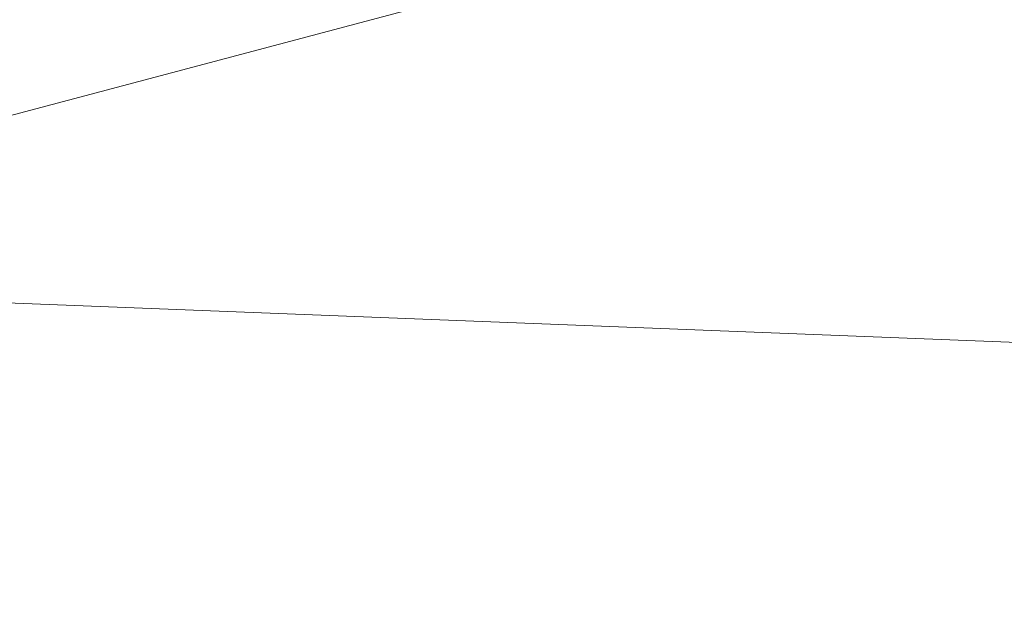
# Model space of a CAD drawing. Header units: millimetres. Extents: x -25.5 to 58.1, y -24 to 24.
# Tile 204 of 256: x -14.3598 to -14.3507, y -14.72273 to -14.71715. Entities that reach past the tile are written whole.
import ezdxf

# ---------------------------------------------------------------- set-up
doc = ezdxf.new("R2010")
doc.units = ezdxf.units.MM
doc.layers.add('1', color=7, linetype='CONTINUOUS', true_color=0xffffff)

msp = doc.modelspace()

# ---------------------------------------------------------------- linework, layer by layer
at = {"layer": '1', "color": 11, "linetype": 'Continuous', "lineweight": 13}
msp.add_open_spline([(-16.96, -15.66, 26.3058191), (-16.96, -15.7492522, 26.3739574), (-16.9509806, -15.8410498, 26.436111), (-16.9098136, -16.0306426, 26.5458973), (-16.8772514, -16.1284692, 26.5932232), (-16.7856222, -16.3188921, 26.6632952), (-16.7253856, -16.4131135, 26.686371), (-16.5828877, -16.5822281, 26.7016356), (-16.4984391, -16.6594768, 26.6938941), (-16.31988, -16.7853855, 26.6498296), (-16.2242057, -16.8355959, 26.6134099), (-16.0344217, -16.9090646, 26.5207845), (-15.9393309, -16.9329652, 26.4642764), (-15.7572474, -16.9596188, 26.3401221), (-15.6680899, -16.9627264, 26.2710302), (-15.4991318, -16.9527811, 26.1260675), (-15.4193497, -16.9399281, 26.0503915), (-15.1915671, -16.8827364, 25.8153436), (-15.054858, -16.8193174, 25.6472215), (-14.8185829, -16.6611147, 25.3096995), (-14.7164805, -16.5651752, 25.1372615), (-14.5454964, -16.3437053, 24.7904805), (-14.4783023, -16.2208426, 24.6200211), (-14.3838769, -15.9471649, 24.2866253), (-14.3563986, -15.7945744, 24.121756), (-14.3623613, -15.5459587, 23.8990217), (-14.3724383, -15.4585743, 23.8279718), (-14.4133957, -15.2800459, 23.7019885), (-14.4447266, -15.1869871, 23.645717), (-14.5344813, -15.0013361, 23.5598758), (-14.5939424, -14.9078338, 23.5304815), (-14.7363308, -14.7385512, 23.5114653), (-14.8207829, -14.661314, 23.5219892), (-14.9970468, -14.5365446, 23.5782099), (-15.0896297, -14.4877961, 23.6235054), (-15.2696634, -14.4162067, 23.7329551), (-15.3593019, -14.392305, 23.7982501), (-15.6150023, -14.3493303, 24.0068531), (-15.7748195, -14.3566461, 24.1674333), (-16.0649179, -14.415831, 24.4955903), (-16.198033, -14.4682728, 24.6664526), (-16.4399641, -14.6105481, 25.0117678), (-16.5470455, -14.6991718, 25.1836177), (-16.7330627, -14.9126199, 25.5252796), (-16.8113892, -15.0374725, 25.694455), (-16.924171, -15.3207224, 26.0151077), (-16.96, -15.4814956, 26.1695426), (-16.96, -15.66, 26.3058191)], degree=3, knots=[0, 0, 0, 0, 0.03125, 0.03125, 0.0625, 0.0625, 0.09375, 0.09375, 0.125, 0.125, 0.15625, 0.15625, 0.1875, 0.1875, 0.21875, 0.21875, 0.25, 0.25, 0.3125, 0.3125, 0.375, 0.375, 0.4375, 0.4375, 0.5, 0.5, 0.53125, 0.53125, 0.5625, 0.5625, 0.59375, 0.59375, 0.625, 0.625, 0.65625, 0.65625, 0.6875, 0.6875, 0.75, 0.75, 0.8125, 0.8125, 0.875, 0.875, 0.9375, 0.9375, 1, 1, 1, 1], dxfattribs=at)
at = {"layer": '1', "color": 3, "linetype": 'Continuous', "lineweight": 13}
for points in [[(-10.1873754, -13.6094587, 37.9999988), (-13.6094587, -10.1873754, 37.9999988), (-14.8600005, -14.2743597, 37.9999988), (-14.3655725, -14.719544, 37.9999988)], [(-1.205, -15.2350003, 34.4999991), (-14.1360769, -15.2350003, 34.4999991), (-14.3655725, -14.719544, 34.4999991)], [(-14.0949637, -15.3273409, 34.4999991), (-14.0949637, -15.3273409, 37.9999988), (-14.3655725, -14.719544, 37.9999988), (-14.3655725, -14.719544, 34.4999991)]]:
    msp.add_3dface(points, dxfattribs=at)

doc.saveas('drawing.dxf')
